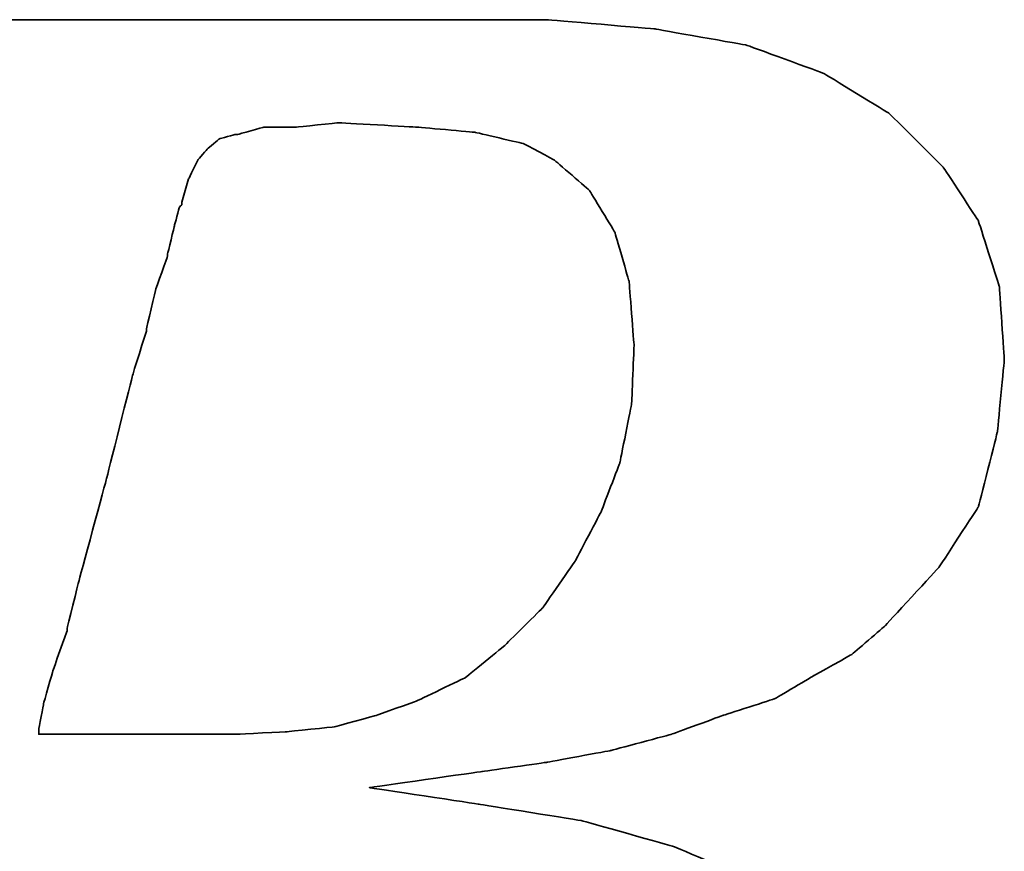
# Model space of a CAD drawing. Header units: millimetres. Extents: x 856 to 1271, y 121 to 254.
# Tile 30 of 51: x 1163.06 to 1164.64, y 162.51 to 163.84. Entities that reach past the tile are written whole.
import ezdxf

# ---------------------------------------------------------------- set-up
doc = ezdxf.new("R2010")
doc.units = ezdxf.units.MM
doc.layers.add('DIM', color=4, linetype='CONTINUOUS')
doc.layers.add('layer 1', color=7, linetype='CONTINUOUS')

# ---------------------------------------------------------------- blocks, each defined once
blk = doc.blocks.new('TBI MOTION logo(完整正式版)')
at = {"layer": 'layer 1', "color": 22, "lineweight": 35}
for points, knots in [([(-64.65375, -6.86375), (-64.65375, -6.86375), (-64.84375, -7.29625), (-64.84375, -7.29625), (-64.84375, -7.29625), (-64.84375, -7.29625), (-64.86875, -7.34375), (-64.86875, -7.34375), (-64.86875, -7.34375), (-64.86875, -7.34375), (-64.86875, -7.36875), (-64.86875, -7.36875), (-64.86875, -7.36875), (-64.86875, -7.36875), (-65.15375, -7.65375), (-65.15375, -7.65375), (-65.15375, -7.65375), (-65.15375, -7.65375), (-65.17875, -7.65375), (-65.17875, -7.65375), (-65.17875, -7.65375), (-65.17875, -7.65375), (-65.20375, -7.67875), (-65.20375, -7.67875), (-65.20375, -7.67875), (-65.20375, -7.67875), (-65.58875, -7.87125), (-65.58875, -7.87125), (-65.58875, -7.87125), (-65.58875, -7.87125), (-65.63375, -7.87125), (-65.63375, -7.87125), (-65.63375, -7.87125), (-65.63375, -7.87125), (-65.65875, -7.89375), (-65.65875, -7.89375), (-65.65875, -7.89375), (-65.65875, -7.89375), (-66.09375, -7.94375), (-66.09375, -7.94375), (-66.09375, -7.94375), (-66.09375, -7.94375), (-66.11375, -7.94375), (-66.11375, -7.94375), (-66.11375, -7.94375), (-66.11375, -7.94375), (-66.16375, -7.94375), (-66.16375, -7.94375), (-66.16375, -7.94375), (-66.16375, -7.94375), (-66.30875, -7.94375), (-66.30875, -7.94375), (-66.30875, -7.94375), (-66.30875, -7.94375), (-66.69375, -7.94375), (-66.69375, -7.94375), (-66.69375, -7.94375), (-66.69375, -7.94375), (-67.07375, -7.94375), (-67.07375, -7.94375), (-67.07375, -7.94375), (-67.07375, -7.94375), (-67.12375, -7.94375), (-67.12375, -7.94375), (-67.12375, -7.94375), (-67.12375, -7.94375), (-67.12375, -7.96625), (-67.12375, -7.96625), (-67.12375, -7.96625), (-67.12375, -7.96625), (-67.14875, -7.99125), (-67.14875, -7.99125), (-67.14875, -7.99125), (-67.14875, -7.99125), (-67.24375, -8.34875), (-67.24375, -8.34875), (-67.24375, -8.34875), (-67.24375, -8.34875), (-67.31375, -8.68625), (-67.31375, -8.68625), (-67.31375, -8.68625), (-67.31375, -8.68625), (-67.26875, -8.68625), (-67.26875, -8.68625), (-67.26875, -8.68625), (-67.26875, -8.68625), (-67.07375, -8.68625), (-67.07375, -8.68625), (-67.07375, -8.68625), (-67.07375, -8.68625), (-66.54875, -8.68625), (-66.54875, -8.68625), (-66.54875, -8.68625), (-66.54875, -8.68625), (-65.82625, -8.68625), (-65.82625, -8.68625), (-65.82625, -8.68625), (-65.82625, -8.68625), (-65.01375, -8.68625), (-65.01375, -8.68625), (-65.01375, -8.68625), (-65.01375, -8.68625), (-64.05375, -8.68625), (-64.05375, -8.68625), (-64.05375, -8.68625), (-64.05375, -8.68625), (-62.08375, -8.68625), (-62.08375, -8.68625), (-62.08375, -8.68625), (-62.08375, -8.68625), (-60.06875, -8.68625), (-60.06875, -8.68625), (-60.06875, -8.68625), (-60.06875, -8.68625), (-59.10875, -8.68625), (-59.10875, -8.68625), (-59.10875, -8.68625), (-59.10875, -8.68625), (-58.29375, -8.68625), (-58.29375, -8.68625), (-58.29375, -8.68625), (-58.29375, -8.68625), (-57.57375, -8.68625), (-57.57375, -8.68625), (-57.57375, -8.68625), (-57.57375, -8.68625), (-57.04875, -8.68625), (-57.04875, -8.68625), (-57.04875, -8.68625), (-57.04875, -8.68625), (-56.85375, -8.68625), (-56.85375, -8.68625), (-56.85375, -8.68625), (-56.85375, -8.68625), (-56.70875, -8.68625), (-56.70875, -8.68625), (-56.70875, -8.68625), (-56.70875, -8.68625), (-56.61375, -8.68625), (-56.61375, -8.68625), (-56.61375, -8.68625), (-56.61375, -8.68625), (-56.56875, -8.68625), (-56.56875, -8.68625), (-56.56875, -8.68625), (-56.56875, -8.68625), (-55.65375, -8.63875), (-55.65375, -8.63875), (-55.65375, -8.63875), (-55.65375, -8.63875), (-54.76875, -8.51875), (-54.76875, -8.51875), (-54.76875, -8.51875), (-54.76875, -8.51875), (-53.90375, -8.30375), (-53.90375, -8.30375), (-53.90375, -8.30375), (-53.90375, -8.30375), (-53.08875, -8.03875), (-53.08875, -8.03875), (-53.08875, -8.03875), (-53.08875, -8.03875), (-52.34375, -7.65375), (-52.34375, -7.65375), (-52.34375, -7.65375), (-52.34375, -7.65375), (-51.69875, -7.29625), (-51.69875, -7.29625), (-51.69875, -7.29625), (-51.69875, -7.29625), (-51.21875, -6.91125), (-51.21875, -6.91125), (-51.21875, -6.91125), (-51.21875, -6.91125), (-50.83375, -6.50375), (-50.83375, -6.50375), (-50.83375, -6.50375), (-50.83375, -6.50375), (-50.44875, -5.94875), (-50.44875, -5.94875), (-50.44875, -5.94875), (-50.44875, -5.94875), (-50.13875, -5.30375), (-50.13875, -5.30375), (-50.13875, -5.30375), (-50.13875, -5.30375), (-49.99375, -4.65375), (-49.99375, -4.65375), (-49.99375, -4.65375), (-49.99375, -4.65375), (-49.92375, -3.98375), (-49.92375, -3.98375), (-49.92375, -3.98375), (-49.92375, -3.98375), (-49.99375, -3.19374), (-49.99375, -3.19374), (-49.99375, -3.19374), (-49.99375, -3.19374), (-50.23374, -2.44874), (-50.23374, -2.44874), (-50.23374, -2.44874), (-50.23374, -2.44874), (-50.59375, -1.87374), (-50.59375, -1.87374), (-50.59375, -1.87374), (-50.59375, -1.87374), (-51.09875, -1.31874), (-51.09875, -1.31874), (-51.09875, -1.31874), (-51.09875, -1.31874), (-51.74375, -0.81875), (-51.74375, -0.81875), (-51.74375, -0.81875), (-51.74375, -0.81875), (-52.53875, -0.48125), (-52.53875, -0.48125), (-52.53875, -0.48125), (-52.53875, -0.48125), (-53.47375, -0.21875), (-53.47375, -0.21875), (-53.47375, -0.21875), (-53.47375, -0.21875), (-54.52875, -0.04874), (-54.52875, -0.04874), (-54.52875, -0.04874), (-54.52875, -0.04874), (-55.65375, 0.12125), (-55.65375, 0.12125), (-55.65375, 0.12125), (-55.65375, 0.12125), (-54.50375, 0.28624), (-54.50375, 0.28624), (-54.50375, 0.28624), (-54.50375, 0.28624), (-53.83375, 0.38124), (-53.83375, 0.38124), (-53.83375, 0.38124), (-53.83375, 0.38124), (-53.18375, 0.50125), (-53.18375, 0.50125), (-53.18375, 0.50125), (-53.18375, 0.50125), (-52.55875, 0.66874), (-52.55875, 0.66874), (-52.55875, 0.66874), (-52.55875, 0.66874), (-52.03375, 0.86124), (-52.03375, 0.86124), (-52.03375, 0.86124), (-52.03375, 0.86124), (-51.50374, 1.03124), (-51.50374, 1.03124), (-51.50374, 1.03124), (-51.50374, 1.03124), (-51.09875, 1.27125), (-51.09875, 1.27125), (-51.09875, 1.27125), (-51.09875, 1.27125), (-50.71375, 1.48624), (-50.71375, 1.48624), (-50.71375, 1.48624), (-50.71375, 1.48624), (-50.37625, 1.77625), (-50.37625, 1.77625), (-50.37625, 1.77625), (-50.37625, 1.77625), (-49.82375, 2.37625), (-49.82375, 2.37625), (-49.82375, 2.37625), (-49.82375, 2.37625), (-49.41875, 2.99625), (-49.41875, 2.99625), (-49.41875, 2.99625), (-49.41875, 2.99625), (-49.22375, 3.76625), (-49.22375, 3.76625), (-49.22375, 3.76625), (-49.22375, 3.76625), (-49.15375, 4.50874), (-49.15375, 4.50874), (-49.15375, 4.50874), (-49.15375, 4.50874), (-49.20375, 5.25125), (-49.20375, 5.25125), (-49.20375, 5.25125), (-49.20375, 5.25125), (-49.41875, 5.92625), (-49.41875, 5.92625), (-49.41875, 5.92625), (-49.41875, 5.92625), (-49.77875, 6.47625), (-49.77875, 6.47625), (-49.77875, 6.47625), (-49.77875, 6.47625), (-50.33125, 7.02624), (-50.33125, 7.02624), (-50.33125, 7.02624), (-50.33125, 7.02624), (-51.00125, 7.43625), (-51.00125, 7.43625), (-51.00125, 7.43625), (-51.00125, 7.43625), (-51.79375, 7.72625), (-51.79375, 7.72625), (-51.79375, 7.72625), (-51.79375, 7.72625), (-52.72875, 7.89124), (-52.72875, 7.89124), (-52.72875, 7.89124), (-52.72875, 7.89124), (-53.83375, 7.98625), (-53.83375, 7.98625), (-53.83375, 7.98625), (-53.83375, 7.98625), (-53.92875, 7.98625), (-53.92875, 7.98625), (-53.92875, 7.98625), (-53.92875, 7.98625), (-54.26375, 7.98625), (-54.26375, 7.98625), (-54.26375, 7.98625), (-54.26375, 7.98625), (-54.74375, 7.98625), (-54.74375, 7.98625), (-54.74375, 7.98625), (-54.74375, 7.98625), (-55.36875, 7.98625), (-55.36875, 7.98625), (-55.36875, 7.98625), (-55.36875, 7.98625), (-56.13375, 7.98625), (-56.13375, 7.98625), (-56.13375, 7.98625), (-56.13375, 7.98625), (-56.94875, 7.98625), (-56.94875, 7.98625), (-56.94875, 7.98625), (-56.94875, 7.98625), (-58.77625, 7.98625), (-58.77625, 7.98625), (-58.77625, 7.98625), (-58.77625, 7.98625), (-60.59875, 7.98625), (-60.59875, 7.98625), (-60.59875, 7.98625), (-60.59875, 7.98625), (-61.41375, 7.98625), (-61.41375, 7.98625), (-61.41375, 7.98625), (-61.41375, 7.98625), (-62.17875, 7.98625), (-62.17875, 7.98625), (-62.17875, 7.98625), (-62.17875, 7.98625), (-62.80375, 7.98625), (-62.80375, 7.98625), (-62.80375, 7.98625), (-62.80375, 7.98625), (-63.30625, 7.98625), (-63.30625, 7.98625), (-63.30625, 7.98625), (-63.30625, 7.98625), (-63.57375, 7.98625), (-63.57375, 7.98625), (-63.57375, 7.98625), (-63.57375, 7.98625), (-63.57375, 7.96375), (-63.57375, 7.96375), (-63.57375, 7.96375), (-63.57375, 7.96375), (-63.59875, 7.94125), (-63.59875, 7.94125), (-63.59875, 7.94125), (-63.59875, 7.94125), (-63.69375, 7.55625), (-63.69375, 7.55625), (-63.69375, 7.55625), (-63.69375, 7.55625), (-63.76375, 7.24624), (-63.76375, 7.24624), (-63.76375, 7.24624), (-63.76375, 7.24624), (-63.23875, 7.24624), (-63.23875, 7.24624), (-63.23875, 7.24624), (-63.23875, 7.24624), (-62.75875, 7.24624), (-62.75875, 7.24624), (-62.75875, 7.24624), (-62.75875, 7.24624), (-62.61125, 7.24624), (-62.61125, 7.24624), (-62.61125, 7.24624), (-62.61125, 7.24624), (-62.56625, 7.24624), (-62.56625, 7.24624), (-62.56625, 7.24624), (-62.56625, 7.24624), (-62.22875, 7.24624), (-62.22875, 7.24624), (-62.22875, 7.24624), (-62.22875, 7.24624), (-62.20375, 7.24624), (-62.20375, 7.24624), (-62.20375, 7.24624), (-62.20375, 7.24624), (-62.17875, 7.21875), (-62.17875, 7.21875), (-62.17875, 7.21875), (-62.17875, 7.21875), (-61.96375, 7.17125), (-61.96375, 7.17125), (-61.96375, 7.17125), (-61.96375, 7.17125), (-61.72375, 7.12624), (-61.72375, 7.12624), (-61.72375, 7.12624), (-61.72375, 7.12624), (-61.70375, 7.12624), (-61.70375, 7.12624), (-61.70375, 7.12624), (-61.70375, 7.12624), (-61.55875, 7.07624), (-61.55875, 7.07624), (-61.55875, 7.07624), (-61.55875, 7.07624), (-61.50875, 7.07624), (-61.50875, 7.07624), (-61.50875, 7.07624), (-61.50875, 7.07624), (-61.48375, 7.02624), (-61.48375, 7.02624), (-61.48375, 7.02624), (-61.48375, 7.02624), (-61.31875, 6.83375), (-61.31875, 6.83375), (-61.31875, 6.83375), (-61.31875, 6.83375), (-61.29375, 6.81125), (-61.29375, 6.81125), (-61.29375, 6.81125), (-61.29375, 6.81125), (-61.29375, 6.78625), (-61.29375, 6.78625), (-61.29375, 6.78625), (-61.29375, 6.78625), (-61.19875, 6.50124), (-61.19875, 6.50124), (-61.19875, 6.50124), (-61.19875, 6.50124), (-61.17375, 6.45124), (-61.17375, 6.45124), (-61.17375, 6.45124), (-61.17375, 6.45124), (-61.19875, 6.40625), (-61.19875, 6.40625), (-61.19875, 6.40625), (-61.19875, 6.40625), (-61.26875, 5.99624), (-61.26875, 5.99624), (-61.26875, 5.99624), (-61.26875, 5.99624), (-61.26875, 5.85125), (-61.26875, 5.85125), (-61.26875, 5.85125), (-61.26875, 5.85125), (-61.26875, 5.82625), (-61.26875, 5.82625), (-61.26875, 5.82625), (-61.26875, 5.82625), (-61.29375, 5.80625), (-61.29375, 5.80625), (-61.29375, 5.80625), (-61.29375, 5.80625), (-61.34125, 5.66125), (-61.34125, 5.66125), (-61.34125, 5.66125), (-61.34125, 5.66125), (-61.41375, 5.44625), (-61.41375, 5.44625), (-61.41375, 5.44625), (-61.41375, 5.44625), (-61.48375, 5.15625), (-61.48375, 5.15625), (-61.48375, 5.15625), (-61.48375, 5.15625), (-61.58375, 4.82124), (-61.58375, 4.82124), (-61.58375, 4.82124), (-61.58375, 4.82124), (-61.79875, 4.00375), (-61.79875, 4.00375), (-61.79875, 4.00375), (-61.79875, 4.00375), (-62.05875, 2.99625), (-62.05875, 2.99625), (-62.05875, 2.99625), (-62.05875, 2.99625), (-62.34875, 1.91625), (-62.34875, 1.91625), (-62.34875, 1.91625), (-62.34875, 1.91625), (-62.97375, -0.41124), (-62.97375, -0.41124), (-62.97375, -0.41124), (-62.97375, -0.41124), (-63.59875, -2.75875), (-63.59875, -2.75875), (-63.59875, -2.75875), (-63.59875, -2.75875), (-63.88375, -3.86374), (-63.88375, -3.86374), (-63.88375, -3.86374), (-63.88375, -3.86374), (-64.14875, -4.82374), (-64.14875, -4.82374), (-64.14875, -4.82374), (-64.14875, -4.82374), (-64.36375, -5.64125), (-64.36375, -5.64125), (-64.36375, -5.64125), (-64.36375, -5.64125), (-64.43625, -5.97625), (-64.43625, -5.97625), (-64.43625, -5.97625), (-64.43625, -5.97625), (-64.50875, -6.28625), (-64.50875, -6.28625), (-64.50875, -6.28625), (-64.50875, -6.28625), (-64.50875, -6.30875), (-64.50875, -6.30875), (-64.50875, -6.30875), (-64.50875, -6.30875), (-64.57875, -6.50375), (-64.57875, -6.50375), (-64.57875, -6.50375), (-64.57875, -6.50375), (-64.62875, -6.69625), (-64.62875, -6.69625), (-64.62875, -6.69625), (-64.62875, -6.69625), (-64.62875, -6.76875), (-64.62875, -6.76875), (-64.62875, -6.76875), (-64.62875, -6.76875), (-64.62875, -6.81375), (-64.62875, -6.81375), (-64.62875, -6.81375), (-64.62875, -6.81375), (-64.62875, -6.83875), (-64.62875, -6.83875), (-64.62875, -6.83875), (-64.62875, -6.83875), (-64.65375, -6.86375), (-64.65375, -6.86375)], [0, 0, 0, 0, 0.00719424, 0.00719424, 0.00719424, 0.00719425, 0.01438849, 0.01438849, 0.01438849, 0.0143885, 0.02158273, 0.02158273, 0.02158273, 0.02158274, 0.02877698, 0.02877698, 0.02877698, 0.02877699, 0.03597122, 0.03597122, 0.03597122, 0.03597123, 0.04316547, 0.04316547, 0.04316547, 0.04316548, 0.05035971, 0.05035971, 0.05035971, 0.05035972, 0.05755396, 0.05755396, 0.05755396, 0.05755397, 0.0647482, 0.0647482, 0.0647482, 0.06474821, 0.07194245, 0.07194245, 0.07194245, 0.07194246, 0.07913669, 0.07913669, 0.07913669, 0.0791367, 0.08633094, 0.08633094, 0.08633094, 0.08633095, 0.09352518, 0.09352518, 0.09352518, 0.09352519, 0.10071942, 0.10071942, 0.10071942, 0.10071943, 0.10791367, 0.10791367, 0.10791367, 0.10791368, 0.11510791, 0.11510791, 0.11510791, 0.11510792, 0.12230216, 0.12230216, 0.12230216, 0.12230217, 0.1294964, 0.1294964, 0.1294964, 0.12949641, 0.13669065, 0.13669065, 0.13669065, 0.13669066, 0.14388489, 0.14388489, 0.14388489, 0.1438849, 0.15107914, 0.15107914, 0.15107914, 0.15107915, 0.15827338, 0.15827338, 0.15827338, 0.15827339, 0.16546763, 0.16546763, 0.16546763, 0.16546764, 0.17266187, 0.17266187, 0.17266187, 0.17266188, 0.17985612, 0.17985612, 0.17985612, 0.17985613, 0.18705036, 0.18705036, 0.18705036, 0.18705037, 0.1942446, 0.1942446, 0.1942446, 0.19424461, 0.20143885, 0.20143885, 0.20143885, 0.20143886, 0.20863309, 0.20863309, 0.20863309, 0.2086331, 0.21582734, 0.21582734, 0.21582734, 0.21582735, 0.22302158, 0.22302158, 0.22302158, 0.22302159, 0.23021583, 0.23021583, 0.23021583, 0.23021584, 0.23741007, 0.23741007, 0.23741007, 0.23741008, 0.24460432, 0.24460432, 0.24460432, 0.24460433, 0.25179856, 0.25179856, 0.25179856, 0.25179857, 0.25899281, 0.25899281, 0.25899281, 0.25899282, 0.26618705, 0.26618705, 0.26618705, 0.26618706, 0.27338129, 0.27338129, 0.27338129, 0.2733813, 0.28057554, 0.28057554, 0.28057554, 0.28057555, 0.28776978, 0.28776978, 0.28776978, 0.28776979, 0.29496403, 0.29496403, 0.29496403, 0.29496404, 0.30215827, 0.30215827, 0.30215827, 0.30215828, 0.30935252, 0.30935252, 0.30935252, 0.30935253, 0.31654676, 0.31654676, 0.31654676, 0.31654677, 0.32374101, 0.32374101, 0.32374101, 0.32374102, 0.33093525, 0.33093525, 0.33093525, 0.33093526, 0.3381295, 0.3381295, 0.3381295, 0.33812951, 0.34532374, 0.34532374, 0.34532374, 0.34532375, 0.35251799, 0.35251799, 0.35251799, 0.352518, 0.35971223, 0.35971223, 0.35971223, 0.35971224, 0.36690647, 0.36690647, 0.36690647, 0.36690648, 0.37410072, 0.37410072, 0.37410072, 0.37410073, 0.38129496, 0.38129496, 0.38129496, 0.38129497, 0.38848921, 0.38848921, 0.38848921, 0.38848922, 0.39568345, 0.39568345, 0.39568345, 0.39568346, 0.4028777, 0.4028777, 0.4028777, 0.40287771, 0.41007194, 0.41007194, 0.41007194, 0.41007195, 0.41726619, 0.41726619, 0.41726619, 0.4172662, 0.42446043, 0.42446043, 0.42446043, 0.42446044, 0.43165468, 0.43165468, 0.43165468, 0.43165469, 0.43884892, 0.43884892, 0.43884892, 0.43884893, 0.44604317, 0.44604317, 0.44604317, 0.44604318, 0.45323741, 0.45323741, 0.45323741, 0.45323742, 0.46043165, 0.46043165, 0.46043165, 0.46043166, 0.4676259, 0.4676259, 0.4676259, 0.46762591, 0.47482014, 0.47482014, 0.47482014, 0.47482015, 0.48201439, 0.48201439, 0.48201439, 0.4820144, 0.48920863, 0.48920863, 0.48920863, 0.48920864, 0.49640288, 0.49640288, 0.49640288, 0.49640289, 0.50359712, 0.50359712, 0.50359712, 0.50359713, 0.51079137, 0.51079137, 0.51079137, 0.51079138, 0.51798561, 0.51798561, 0.51798561, 0.51798562, 0.52517986, 0.52517986, 0.52517986, 0.52517987, 0.5323741, 0.5323741, 0.5323741, 0.53237411, 0.53956835, 0.53956835, 0.53956835, 0.53956836, 0.54676259, 0.54676259, 0.54676259, 0.5467626, 0.55395683, 0.55395683, 0.55395683, 0.55395684, 0.56115108, 0.56115108, 0.56115108, 0.56115109, 0.56834532, 0.56834532, 0.56834532, 0.56834533, 0.57553957, 0.57553957, 0.57553957, 0.57553958, 0.58273381, 0.58273381, 0.58273381, 0.58273382, 0.58992806, 0.58992806, 0.58992806, 0.58992807, 0.5971223, 0.5971223, 0.5971223, 0.59712231, 0.60431655, 0.60431655, 0.60431655, 0.60431656, 0.61151079, 0.61151079, 0.61151079, 0.6115108, 0.61870504, 0.61870504, 0.61870504, 0.61870505, 0.62589928, 0.62589928, 0.62589928, 0.62589929, 0.63309353, 0.63309353, 0.63309353, 0.63309354, 0.64028777, 0.64028777, 0.64028777, 0.64028778, 0.64748201, 0.64748201, 0.64748201, 0.64748202, 0.65467626, 0.65467626, 0.65467626, 0.65467627, 0.6618705, 0.6618705, 0.6618705, 0.66187051, 0.66906475, 0.66906475, 0.66906475, 0.66906476, 0.67625899, 0.67625899, 0.67625899, 0.676259, 0.68345324, 0.68345324, 0.68345324, 0.68345325, 0.69064748, 0.69064748, 0.69064748, 0.69064749, 0.69784173, 0.69784173, 0.69784173, 0.69784174, 0.70503597, 0.70503597, 0.70503597, 0.70503598, 0.71223022, 0.71223022, 0.71223022, 0.71223023, 0.71942446, 0.71942446, 0.71942446, 0.71942447, 0.72661871, 0.72661871, 0.72661871, 0.72661872, 0.73381295, 0.73381295, 0.73381295, 0.73381296, 0.74100719, 0.74100719, 0.74100719, 0.7410072, 0.74820144, 0.74820144, 0.74820144, 0.74820145, 0.75539568, 0.75539568, 0.75539568, 0.75539569, 0.76258993, 0.76258993, 0.76258993, 0.76258994, 0.76978417, 0.76978417, 0.76978417, 0.76978418, 0.77697842, 0.77697842, 0.77697842, 0.77697843, 0.78417266, 0.78417266, 0.78417266, 0.78417267, 0.79136691, 0.79136691, 0.79136691, 0.79136692, 0.79856115, 0.79856115, 0.79856115, 0.79856116, 0.8057554, 0.8057554, 0.8057554, 0.80575541, 0.81294964, 0.81294964, 0.81294964, 0.81294965, 0.82014388, 0.82014388, 0.82014388, 0.82014389, 0.82733813, 0.82733813, 0.82733813, 0.82733814, 0.83453237, 0.83453237, 0.83453237, 0.83453238, 0.84172662, 0.84172662, 0.84172662, 0.84172663, 0.84892086, 0.84892086, 0.84892086, 0.84892087, 0.85611511, 0.85611511, 0.85611511, 0.85611512, 0.86330935, 0.86330935, 0.86330935, 0.86330936, 0.8705036, 0.8705036, 0.8705036, 0.87050361, 0.87769784, 0.87769784, 0.87769784, 0.87769785, 0.88489209, 0.88489209, 0.88489209, 0.8848921, 0.89208633, 0.89208633, 0.89208633, 0.89208634, 0.89928058, 0.89928058, 0.89928058, 0.89928059, 0.90647482, 0.90647482, 0.90647482, 0.90647483, 0.91366906, 0.91366906, 0.91366906, 0.91366907, 0.92086331, 0.92086331, 0.92086331, 0.92086332, 0.92805755, 0.92805755, 0.92805755, 0.92805756, 0.9352518, 0.9352518, 0.9352518, 0.93525181, 0.94244604, 0.94244604, 0.94244604, 0.94244605, 0.94964029, 0.94964029, 0.94964029, 0.9496403, 0.95683453, 0.95683453, 0.95683453, 0.95683454, 0.96402878, 0.96402878, 0.96402878, 0.96402879, 0.97122302, 0.97122302, 0.97122302, 0.97122303, 0.97841727, 0.97841727, 0.97841727, 0.97841728, 0.98561151, 0.98561151, 0.98561151, 0.98561152, 0.99280576, 0.99280576, 0.99280576, 0.99280577, 1, 1, 1, 1]), ([(-57.50375, 6.35625), (-57.50375, 6.35625), (-57.57375, 6.11625), (-57.57375, 6.11625), (-57.57375, 6.11625), (-57.57375, 6.11625), (-57.57375, 6.09125), (-57.57375, 6.09125), (-57.57375, 6.09125), (-57.57375, 6.09125), (-57.59875, 6.06625), (-57.59875, 6.06625), (-57.59875, 6.06625), (-57.59875, 6.06625), (-57.64875, 5.87625), (-57.64875, 5.87625), (-57.64875, 5.87625), (-57.64875, 5.87625), (-57.71875, 5.58875), (-57.71875, 5.58875), (-57.71875, 5.58875), (-57.71875, 5.58875), (-57.71875, 5.56625), (-57.71875, 5.56625), (-57.71875, 5.56625), (-57.71875, 5.56625), (-57.83875, 5.23125), (-57.83875, 5.23125), (-57.83875, 5.23125), (-57.83875, 5.23125), (-57.93625, 4.82124), (-57.93625, 4.82124), (-57.93625, 4.82124), (-57.93625, 4.82124), (-57.93625, 4.79624), (-57.93625, 4.79624), (-57.93625, 4.79624), (-57.93625, 4.79624), (-58.07875, 4.34125), (-58.07875, 4.34125), (-58.07875, 4.34125), (-58.07875, 4.34125), (-58.34375, 3.28625), (-58.34375, 3.28625), (-58.34375, 3.28625), (-58.34375, 3.28625), (-58.62875, 2.23124), (-58.62875, 2.23124), (-58.62875, 2.23124), (-58.62875, 2.23124), (-58.74875, 1.75125), (-58.74875, 1.75125), (-58.74875, 1.75125), (-58.74875, 1.75125), (-58.74875, 1.72625), (-58.74875, 1.72625), (-58.74875, 1.72625), (-58.74875, 1.72625), (-58.89375, 1.31625), (-58.89375, 1.31625), (-58.89375, 1.31625), (-58.89375, 1.31625), (-58.98875, 0.98124), (-58.98875, 0.98124), (-58.98875, 0.98124), (-58.98875, 0.98124), (-59.03875, 0.71625), (-59.03875, 0.71625), (-59.03875, 0.71625), (-59.03875, 0.71625), (-59.03875, 0.66874), (-59.03875, 0.66874), (-59.03875, 0.66874), (-59.03875, 0.66874), (-58.91875, 0.66874), (-58.91875, 0.66874), (-58.91875, 0.66874), (-58.91875, 0.66874), (-58.53375, 0.66874), (-58.53375, 0.66874), (-58.53375, 0.66874), (-58.53375, 0.66874), (-58.10375, 0.66874), (-58.10375, 0.66874), (-58.10375, 0.66874), (-58.10375, 0.66874), (-57.66875, 0.66874), (-57.66875, 0.66874), (-57.66875, 0.66874), (-57.66875, 0.66874), (-57.33375, 0.66874), (-57.33375, 0.66874), (-57.33375, 0.66874), (-57.33375, 0.66874), (-57.09375, 0.66874), (-57.09375, 0.66874), (-57.09375, 0.66874), (-57.09375, 0.66874), (-56.99875, 0.66874), (-56.99875, 0.66874), (-56.99875, 0.66874), (-56.99875, 0.66874), (-56.49375, 0.69374), (-56.49375, 0.69374), (-56.49375, 0.69374), (-56.49375, 0.69374), (-56.01375, 0.74374), (-56.01375, 0.74374), (-56.01375, 0.74374), (-56.01375, 0.74374), (-55.58375, 0.86124), (-55.58375, 0.86124), (-55.58375, 0.86124), (-55.58375, 0.86124), (-55.17375, 1.00624), (-55.17375, 1.00624), (-55.17375, 1.00624), (-55.17375, 1.00624), (-54.67375, 1.24625), (-54.67375, 1.24625), (-54.67375, 1.24625), (-54.67375, 1.24625), (-54.26375, 1.58124), (-54.26375, 1.58124), (-54.26375, 1.58124), (-54.26375, 1.58124), (-53.87875, 1.96374), (-53.87875, 1.96374), (-53.87875, 1.96374), (-53.87875, 1.96374), (-53.54375, 2.44625), (-53.54375, 2.44625), (-53.54375, 2.44625), (-53.54375, 2.44625), (-53.27875, 2.95125), (-53.27875, 2.95125), (-53.27875, 2.95125), (-53.27875, 2.95125), (-53.08875, 3.45124), (-53.08875, 3.45124), (-53.08875, 3.45124), (-53.08875, 3.45124), (-52.96875, 4.05124), (-52.96875, 4.05124), (-52.96875, 4.05124), (-52.96875, 4.05124), (-52.94375, 4.65125), (-52.94375, 4.65125), (-52.94375, 4.65125), (-52.94375, 4.65125), (-52.99375, 5.30125), (-52.99375, 5.30125), (-52.99375, 5.30125), (-52.99375, 5.30125), (-53.13875, 5.80625), (-53.13875, 5.80625), (-53.13875, 5.80625), (-53.13875, 5.80625), (-53.39875, 6.23625), (-53.39875, 6.23625), (-53.39875, 6.23625), (-53.39875, 6.23625), (-53.75875, 6.54875), (-53.75875, 6.54875), (-53.75875, 6.54875), (-53.75875, 6.54875), (-54.07375, 6.71625), (-54.07375, 6.71625), (-54.07375, 6.71625), (-54.07375, 6.71625), (-54.57375, 6.83375), (-54.57375, 6.83375), (-54.57375, 6.83375), (-54.57375, 6.83375), (-55.17375, 6.88625), (-55.17375, 6.88625), (-55.17375, 6.88625), (-55.17375, 6.88625), (-55.96875, 6.93125), (-55.96875, 6.93125), (-55.96875, 6.93125), (-55.96875, 6.93125), (-56.39875, 6.88625), (-56.39875, 6.88625), (-56.39875, 6.88625), (-56.39875, 6.88625), (-56.42125, 6.88625), (-56.42125, 6.88625), (-56.42125, 6.88625), (-56.42125, 6.88625), (-56.73375, 6.88625), (-56.73375, 6.88625), (-56.73375, 6.88625), (-56.73375, 6.88625), (-56.99875, 6.81125), (-56.99875, 6.81125), (-56.99875, 6.81125), (-56.99875, 6.81125), (-57.02375, 6.81125), (-57.02375, 6.81125), (-57.02375, 6.81125), (-57.02375, 6.81125), (-57.18875, 6.76625), (-57.18875, 6.76625), (-57.18875, 6.76625), (-57.18875, 6.76625), (-57.30875, 6.66625), (-57.30875, 6.66625), (-57.30875, 6.66625), (-57.30875, 6.66625), (-57.40875, 6.54875), (-57.40875, 6.54875), (-57.40875, 6.54875), (-57.40875, 6.54875), (-57.50375, 6.35625), (-57.50375, 6.35625)], [0, 0, 0, 0, 0.01851852, 0.01851852, 0.01851852, 0.01851853, 0.03703704, 0.03703704, 0.03703704, 0.03703705, 0.05555556, 0.05555556, 0.05555556, 0.05555557, 0.07407407, 0.07407407, 0.07407407, 0.07407408, 0.09259259, 0.09259259, 0.09259259, 0.0925926, 0.11111111, 0.11111111, 0.11111111, 0.11111112, 0.12962963, 0.12962963, 0.12962963, 0.12962964, 0.14814815, 0.14814815, 0.14814815, 0.14814816, 0.16666667, 0.16666667, 0.16666667, 0.16666668, 0.18518519, 0.18518519, 0.18518519, 0.1851852, 0.2037037, 0.2037037, 0.2037037, 0.20370371, 0.22222222, 0.22222222, 0.22222222, 0.22222223, 0.24074074, 0.24074074, 0.24074074, 0.24074075, 0.25925926, 0.25925926, 0.25925926, 0.25925927, 0.27777778, 0.27777778, 0.27777778, 0.27777779, 0.2962963, 0.2962963, 0.2962963, 0.29629631, 0.31481481, 0.31481481, 0.31481481, 0.31481482, 0.33333333, 0.33333333, 0.33333333, 0.33333334, 0.35185185, 0.35185185, 0.35185185, 0.35185186, 0.37037037, 0.37037037, 0.37037037, 0.37037038, 0.38888889, 0.38888889, 0.38888889, 0.3888889, 0.40740741, 0.40740741, 0.40740741, 0.40740742, 0.42592593, 0.42592593, 0.42592593, 0.42592594, 0.44444444, 0.44444444, 0.44444444, 0.44444445, 0.46296296, 0.46296296, 0.46296296, 0.46296297, 0.48148148, 0.48148148, 0.48148148, 0.48148149, 0.5, 0.5, 0.5, 0.50000001, 0.51851852, 0.51851852, 0.51851852, 0.51851853, 0.53703704, 0.53703704, 0.53703704, 0.53703705, 0.55555556, 0.55555556, 0.55555556, 0.55555557, 0.57407407, 0.57407407, 0.57407407, 0.57407408, 0.59259259, 0.59259259, 0.59259259, 0.5925926, 0.61111111, 0.61111111, 0.61111111, 0.61111112, 0.62962963, 0.62962963, 0.62962963, 0.62962964, 0.64814815, 0.64814815, 0.64814815, 0.64814816, 0.66666667, 0.66666667, 0.66666667, 0.66666668, 0.68518519, 0.68518519, 0.68518519, 0.6851852, 0.7037037, 0.7037037, 0.7037037, 0.70370371, 0.72222222, 0.72222222, 0.72222222, 0.72222223, 0.74074074, 0.74074074, 0.74074074, 0.74074075, 0.75925926, 0.75925926, 0.75925926, 0.75925927, 0.77777778, 0.77777778, 0.77777778, 0.77777779, 0.7962963, 0.7962963, 0.7962963, 0.79629631, 0.81481481, 0.81481481, 0.81481481, 0.81481482, 0.83333333, 0.83333333, 0.83333333, 0.83333334, 0.85185185, 0.85185185, 0.85185185, 0.85185186, 0.87037037, 0.87037037, 0.87037037, 0.87037038, 0.88888889, 0.88888889, 0.88888889, 0.8888889, 0.90740741, 0.90740741, 0.90740741, 0.90740742, 0.92592593, 0.92592593, 0.92592593, 0.92592594, 0.94444444, 0.94444444, 0.94444444, 0.94444445, 0.96296296, 0.96296296, 0.96296296, 0.96296297, 0.98148148, 0.98148148, 0.98148148, 0.98148149, 1, 1, 1, 1])]:
    blk.add_open_spline(points, degree=3, knots=knots, dxfattribs=at)

msp = doc.modelspace()

# ---------------------------------------------------------------- block references
at = {"layer": 'DIM', "color": 7, "xscale": 0.1563722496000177, "yscale": 0.1563722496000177, "zscale": 0.1563722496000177}
msp.add_blockref('TBI MOTION logo(完整正式版)', (1172.3213, 162.5909), dxfattribs=at)

doc.saveas('drawing.dxf')
